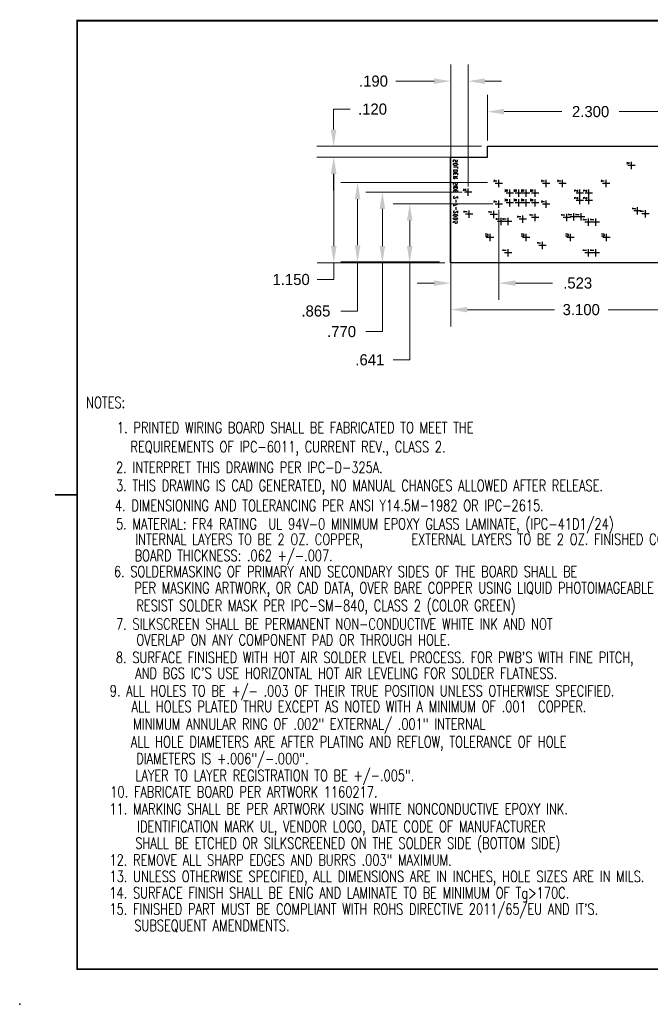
# Model space of a CAD drawing. Extents: x 243.6 to 260.6, y 195.5 to 206.5.
# Tile 1 of 3: x 243.6 to 250.4, y 195.5 to 206.1. Entities that reach past the tile are written whole.
import ezdxf
from ezdxf.enums import TextEntityAlignment as Align

# ---------------------------------------------------------------- set-up
doc = ezdxf.new("R2010")
doc.units = 0
doc.header["$MEASUREMENT"] = 0
for name, color, linetype in [('DIM', 4, 'Continuous'), ('OBJ', 3, 'Continuous'), ('TEXT', 6, 'Continuous'), ('TITLE', 7, 'Continuous')]:
    doc.layers.add(name, color=color, linetype=linetype)
doc.layers.get('0').off()
doc.styles.add('ROMANS', font='ROMANS.SHX', dxfattribs={"height": 0.12})
doc.styles.add('W0$01', font='simplex', dxfattribs={"width": 0.1, "height": 1})
doc.dimstyles.get("Standard").update_dxf_attribs({"dimtxt": 0.18, "dimasz": 0.18, "dimexe": 0.18, "dimexo": 0.0625, "dimgap": 0.09, "dimtad": 0, "dimtih": 1, "dimtoh": 1, "dimdec": 4, "dimzin": 0, "dimdsep": 46, "dimtxsty": 'Standard', "dimcen": 0.09, "dimadec": 0, "dimazin": 0, "dimtfac": 1, "dimtdec": 4, "dimtofl": 0, "dimtmove": 0, "dimatfit": 0, "dimfxl": 1, "dimtolj": 1, "dimtzin": 0, "dimarcsym": 0})

# ---------------------------------------------------------------- blocks, each defined once
blk = doc.blocks.new('*D1')
at = {"layer": 'Defpoints', "color": 0, "linetype": 'Continuous', "lineweight": 0}
for p in [(247.79, 204.124), (248.75, 204.124), (248.232, 203.489)]:
    blk.add_point(p, dxfattribs=at)
at = {"layer": 'DIM', "color": 0, "linetype": 'Continuous', "lineweight": 0}
for p, q in [((248.688, 204.124), (247.61, 204.124)), ((247.79, 203.944), (247.79, 203.669)), ((248.169, 203.489), (247.61, 203.489)), ((247.79, 203.489), (247.79, 202.441)), ((247.79, 202.441), (247.61, 202.441))]:
    blk.add_line(p, q, dxfattribs=at)
for points in [[(247.76, 203.944), (247.82, 203.944), (247.79, 204.124)], [(247.76, 203.669), (247.82, 203.669), (247.79, 203.489)]]:
    blk.add_solid(points, dxfattribs=at)
at = {"layer": 'DIM', "color": 0, "linetype": 'Continuous', "lineweight": 0, "insert": (247.36, 202.441), "char_height": 0.12, "attachment_point": 5}
blk.add_mtext('\\A1;.641', dxfattribs=at)
blk = doc.blocks.new('*D2')
at = {"layer": 'Defpoints', "color": 0, "linetype": 'Continuous', "lineweight": 0}
for p in [(247.495, 204.251), (248.42, 204.251), (248.232, 203.489)]:
    blk.add_point(p, dxfattribs=at)
at = {"layer": 'DIM', "color": 0, "linetype": 'Continuous', "lineweight": 0}
for p, q in [((248.357, 204.251), (247.315, 204.251)), ((247.495, 204.071), (247.495, 203.669)), ((248.169, 203.489), (247.315, 203.489)), ((247.495, 203.489), (247.495, 202.746)), ((247.495, 202.746), (247.315, 202.746))]:
    blk.add_line(p, q, dxfattribs=at)
for points in [[(247.465, 204.071), (247.525, 204.071), (247.495, 204.251)], [(247.465, 203.669), (247.525, 203.669), (247.495, 203.489)]]:
    blk.add_solid(points, dxfattribs=at)
at = {"layer": 'DIM', "color": 0, "linetype": 'Continuous', "lineweight": 0, "insert": (247.055, 202.746), "char_height": 0.12, "attachment_point": 5}
blk.add_mtext('\\A1;.770', dxfattribs=at)
blk = doc.blocks.new('*D3')
at = {"layer": 'Defpoints', "color": 0, "linetype": 'Continuous', "lineweight": 0}
for p in [(247.228, 204.355), (248.693, 204.355), (248.175, 203.498)]:
    blk.add_point(p, dxfattribs=at)
at = {"layer": 'DIM', "color": 0, "linetype": 'Continuous', "lineweight": 0}
for p, q in [((248.63, 204.355), (247.048, 204.355)), ((247.228, 204.175), (247.228, 203.678)), ((248.112, 203.498), (247.048, 203.498)), ((247.228, 203.498), (247.228, 202.968)), ((247.228, 202.968), (247.048, 202.968))]:
    blk.add_line(p, q, dxfattribs=at)
for points in [[(247.198, 204.175), (247.258, 204.175), (247.228, 204.355)], [(247.198, 203.678), (247.258, 203.678), (247.228, 203.498)]]:
    blk.add_solid(points, dxfattribs=at)
at = {"layer": 'DIM', "color": 0, "linetype": 'Continuous', "lineweight": 0, "insert": (246.778, 202.968), "char_height": 0.12, "attachment_point": 5}
blk.add_mtext('\\A1;.865', dxfattribs=at)
blk = doc.blocks.new('*D4')
at = {"layer": 'Defpoints', "color": 0, "linetype": 'Continuous', "lineweight": 0}
for p in [(246.971, 204.628), (248.232, 204.628), (248.232, 203.489)]:
    blk.add_point(p, dxfattribs=at)
at = {"layer": 'DIM', "color": 0, "linetype": 'Continuous', "lineweight": 0}
for p, q in [((248.169, 204.628), (246.791, 204.628)), ((246.971, 204.448), (246.971, 203.669)), ((248.169, 203.489), (246.791, 203.489)), ((246.971, 203.489), (246.971, 203.308)), ((246.971, 203.308), (246.791, 203.308))]:
    blk.add_line(p, q, dxfattribs=at)
for points in [[(246.941, 204.448), (247.001, 204.448), (246.971, 204.628)], [(246.941, 203.669), (247.001, 203.669), (246.971, 203.489)]]:
    blk.add_solid(points, dxfattribs=at)
at = {"layer": 'DIM', "color": 0, "linetype": 'Continuous', "lineweight": 0, "insert": (246.511, 203.308), "char_height": 0.12, "attachment_point": 5}
blk.add_mtext('\\A1;1.150', dxfattribs=at)
blk = doc.blocks.new('*D5')
at = {"layer": 'Defpoints', "color": 0, "linetype": 'Continuous', "lineweight": 0}
for p in [(246.969, 204.747), (248.628, 204.747), (248.628, 204.628)]:
    blk.add_point(p, dxfattribs=at)
at = {"layer": 'DIM', "color": 0, "linetype": 'Continuous', "lineweight": 0}
for p, q in [((246.969, 204.927), (246.969, 205.148)), ((246.969, 205.148), (247.149, 205.148)), ((248.566, 204.747), (246.789, 204.747)), ((248.566, 204.628), (246.789, 204.628)), ((246.969, 204.448), (246.969, 204.268))]:
    blk.add_line(p, q, dxfattribs=at)
for points in [[(246.939, 204.927), (246.999, 204.927), (246.969, 204.747)], [(246.939, 204.448), (246.999, 204.448), (246.969, 204.628)]]:
    blk.add_solid(points, dxfattribs=at)
at = {"layer": 'DIM', "color": 0, "linetype": 'Continuous', "lineweight": 0, "insert": (247.389, 205.148), "char_height": 0.12, "attachment_point": 5}
blk.add_mtext('\\A1;.120', dxfattribs=at)
blk = doc.blocks.new('*D7')
at = {"layer": 'Defpoints', "color": 0, "linetype": 'Continuous', "lineweight": 0}
for p in [(248.42, 205.45), (248.42, 204.251), (248.232, 203.489)]:
    blk.add_point(p, dxfattribs=at)
at = {"layer": 'DIM', "color": 0, "linetype": 'Continuous', "lineweight": 0}
for p, q in [((248.232, 203.551), (248.232, 205.63)), ((248.42, 204.314), (248.42, 205.63)), ((248.052, 205.45), (247.639, 205.45)), ((248.6, 205.45), (248.78, 205.45))]:
    blk.add_line(p, q, dxfattribs=at)
for points in [[(248.052, 205.48), (248.052, 205.42), (248.232, 205.45)], [(248.6, 205.48), (248.6, 205.42), (248.42, 205.45)]]:
    blk.add_solid(points, dxfattribs=at)
at = {"layer": 'DIM', "color": 0, "linetype": 'Continuous', "lineweight": 0, "insert": (247.399, 205.45), "char_height": 0.12, "attachment_point": 5}
blk.add_mtext('\\A1;.190', dxfattribs=at)
blk = doc.blocks.new('*D8')
at = {"layer": 'Defpoints', "color": 0, "linetype": 'Continuous', "lineweight": 0}
for p in [(248.232, 204.628), (248.75, 204.124), (248.75, 203.27)]:
    blk.add_point(p, dxfattribs=at)
at = {"layer": 'DIM', "color": 0, "linetype": 'Continuous', "lineweight": 0}
for p, q in [((248.232, 204.565), (248.232, 203.09)), ((248.75, 204.061), (248.75, 203.09)), ((248.052, 203.27), (247.872, 203.27)), ((248.93, 203.27), (249.332, 203.27))]:
    blk.add_line(p, q, dxfattribs=at)
for points in [[(248.052, 203.3), (248.052, 203.24), (248.232, 203.27)], [(248.93, 203.3), (248.93, 203.24), (248.75, 203.27)]]:
    blk.add_solid(points, dxfattribs=at)
at = {"layer": 'DIM', "color": 0, "linetype": 'Continuous', "lineweight": 0, "insert": (249.602, 203.27), "char_height": 0.12, "attachment_point": 5}
blk.add_mtext('\\A1;.523', dxfattribs=at)
blk = doc.blocks.new('*D12')
at = {"layer": 'Defpoints', "color": 0, "linetype": 'Continuous', "lineweight": 0}
for p in [(248.232, 203.489), (251.303, 203.489), (251.303, 202.983)]:
    blk.add_point(p, dxfattribs=at)
at = {"layer": 'DIM', "color": 0, "linetype": 'Continuous', "lineweight": 0}
for p, q in [((248.232, 203.426), (248.232, 202.803)), ((251.303, 203.426), (251.303, 202.803)), ((248.412, 202.983), (249.35, 202.983)), ((251.123, 202.983), (249.93, 202.983))]:
    blk.add_line(p, q, dxfattribs=at)
for points in [[(248.412, 203.013), (248.412, 202.953), (248.232, 202.983)], [(251.123, 203.013), (251.123, 202.953), (251.303, 202.983)]]:
    blk.add_solid(points, dxfattribs=at)
at = {"layer": 'DIM', "color": 0, "linetype": 'Continuous', "lineweight": 0, "insert": (249.64, 202.983), "char_height": 0.12, "attachment_point": 5}
blk.add_mtext('\\A1;3.100', dxfattribs=at)
blk = doc.blocks.new('*D13')
at = {"layer": 'Defpoints', "color": 0, "linetype": 'Continuous', "lineweight": 0}
for p in [(250.906, 205.121), (248.628, 204.747), (250.906, 204.747)]:
    blk.add_point(p, dxfattribs=at)
at = {"layer": 'DIM', "color": 0, "linetype": 'Continuous', "lineweight": 0}
for p, q in [((248.628, 204.809), (248.628, 205.301)), ((250.906, 204.809), (250.906, 205.301)), ((248.808, 205.121), (249.431, 205.121)), ((250.726, 205.121), (250.051, 205.121))]:
    blk.add_line(p, q, dxfattribs=at)
for points in [[(248.808, 205.151), (248.808, 205.091), (248.628, 205.121)], [(250.726, 205.151), (250.726, 205.091), (250.906, 205.121)]]:
    blk.add_solid(points, dxfattribs=at)
at = {"layer": 'DIM', "color": 0, "linetype": 'Continuous', "lineweight": 0, "insert": (249.741, 205.121), "char_height": 0.12, "attachment_point": 5}
blk.add_mtext('\\A1;2.300', dxfattribs=at)
blk = doc.blocks.new('bsize')
at = {"layer": 'TITLE', "const_width": 0.02}
blk.add_lwpolyline([(16.38, 10.62), (0.62, 10.62), (0.62, 0.38), (16.38, 0.38)], close=True, dxfattribs=at)
blk.add_lwpolyline([(0.38, 5.5), (0.62, 5.5)], dxfattribs=at)
at = {"layer": 'TITLE'}
blk.add_point((0, 0), dxfattribs=at)
at = {"layer": 'TEXT', "style": 'ROMANS', "flags": 8}
for tag, p in [('REV-HISTORY_REV', (12.68, 9.995)), ('REV-HIST_ECO-NO', (13.83, 9.995)), ('REV-HIST_CHNGD-BY', (15.53, 9.995)), ('SHEETS', (15.93, 0.505))]:
    blk.add_attdef(tag, text='', height=0.12, dxfattribs=at).set_placement(p, align=Align.MIDDLE_CENTER)
for tag, p in [('REV-HIST_DESCRPT-L1', (12.505, 9.77)), ('REV-HIST_DESCRPT-L2', (12.505, 9.57))]:
    blk.add_attdef(tag, text='', height=0.12, dxfattribs=at).set_placement(p, align=Align.MIDDLE_LEFT)
at = {"layer": 'TEXT', "style": 'ROMANS'}
for tag, p in [('MATERIAL_TYPE', (12.476, 3.008)), ('HEAT_TREAT', (14.476, 3.008)), ('RAW_MATERIAL_No', (12.476, 2.508)), ('FINISH', (14.476, 2.508))]:
    blk.add_attdef(tag, p, '', height=0.12, dxfattribs=at)
at = {"layer": 'TEXT', "style": 'ROMANS', "width": 0.75}
for tag, p in [('XX', (8.877, 1.564)), ('XXX', (8.877, 1.403)), ('XXXX', (8.881, 1.235)), ('ANG', (8.981, 1.076))]:
    blk.add_attdef(tag, p, '', height=0.1, dxfattribs=at)
at = {"layer": 'TEXT', "style": 'ROMANS', "width": 0.8}
for tag, p in [('BY', (10.279, 1.54)), ('DATE', (11.28, 1.54))]:
    blk.add_attdef(tag, text='', height=0.12, dxfattribs=at).set_placement(p, align=Align.MIDDLE_CENTER)
at = {"layer": 'TEXT', "style": 'ROMANS'}
for tag, height, p in [('TITLE', 0.12, (14.055, 1.395)), ('DRW_NO', 0.12, (14.28, 0.815)), ('REV', 0.2, (16.105, 0.815)), ('SCALE', 0.12, (12.49, 0.505)), ('FILE_NO', 0.12, (14.28, 0.505))]:
    blk.add_attdef(tag, text='', height=height, dxfattribs=at).set_placement(p, align=Align.MIDDLE_CENTER)
at = {"layer": 'TEXT', "style": 'ROMANS', "width": 0.8, "flags": 8}
for tag, p in [('CHK/QC', (10.279, 1.19)), ('CHK/QC_DATE', (11.28, 1.19)), ('APVD', (10.279, 0.84)), ('APVD_DATE', (11.28, 0.84)), ('MFG', (10.279, 0.49)), ('MFG_DATE', (11.28, 0.49))]:
    blk.add_attdef(tag, text='', height=0.12, dxfattribs=at).set_placement(p, align=Align.MIDDLE_CENTER)
at = {"layer": 'TEXT', "style": 'ROMANS', "flags": 8}
blk.add_attdef('TITLE_LINE_2', text='', height=0.12, dxfattribs=at).set_placement((14.055, 1.194), align=Align.MIDDLE)
at = {"layer": 'TEXT', "style": 'ROMANS', "width": 0.75}
blk.add_attdef('XX', text='', height=0.1, dxfattribs=at).set_placement((9.318, 0.909), align=Align.CENTER)

msp = doc.modelspace()

# ---------------------------------------------------------------- linework, layer by layer
at = {"layer": 'OBJ'}
for p, q in [((250.13124, 204.57589), (250.16343, 204.56681)), ((250.13124, 204.55774), (250.16343, 204.56681)), ((250.22287, 204.53792), (250.14362, 204.53792)), ((250.18325, 204.4983), (250.18325, 204.57755)), ((248.26065, 204.49169), (248.30605, 204.49169)), ((248.26065, 204.45537), (248.30605, 204.45537)), ((248.26065, 204.45537), (248.26065, 204.43474)), ((248.26065, 204.4207), (248.30605, 204.4207)), ((248.28212, 204.45537), (248.28212, 204.44217)), ((248.30605, 204.45537), (248.30605, 204.43474)), ((248.26065, 204.31999), (248.30605, 204.31999)), ((248.28212, 204.40914), (248.30605, 204.39842)), ((248.69735, 204.38356), (248.71302, 204.37448)), ((248.7898, 204.34558), (248.71055, 204.34558)), ((248.75018, 204.30595), (248.75018, 204.38521)), ((249.20998, 204.38356), (249.22484, 204.37448)), ((249.30161, 204.34558), (249.22236, 204.34558)), ((249.26199, 204.30595), (249.26199, 204.38521)), ((249.38581, 204.38356), (249.40149, 204.37448)), ((249.47827, 204.34558), (249.39902, 204.34558)), ((249.43864, 204.30595), (249.43864, 204.38521)), ((249.85552, 204.38356), (249.8712, 204.37448)), ((249.94715, 204.34558), (249.86791, 204.34558)), ((249.90753, 204.30595), (249.90753, 204.38521)), ((248.26065, 204.30513), (248.30605, 204.30513)), ((248.26065, 204.26882), (248.30605, 204.26882)), ((248.26065, 204.26882), (248.26065, 204.249)), ((248.28212, 204.26882), (248.28212, 204.25643)), ((248.30605, 204.26882), (248.30605, 204.249)), ((248.36796, 204.27129), (248.40016, 204.28697)), ((248.36796, 204.28697), (248.40016, 204.27129)), ((248.4596, 204.25147), (248.38035, 204.25147)), ((248.41998, 204.21185), (248.41998, 204.29109)), ((248.81704, 204.28202), (248.85006, 204.27623)), ((248.81704, 204.27046), (248.85006, 204.27623)), ((248.81704, 204.27046), (248.85006, 204.26468)), ((248.81704, 204.25973), (248.85006, 204.26468)), ((248.9095, 204.23992), (248.83025, 204.23992)), ((248.86988, 204.20029), (248.86988, 204.27954)), ((248.91445, 204.28202), (248.94664, 204.27623)), ((248.91445, 204.27046), (248.94664, 204.27623)), ((248.91445, 204.27046), (248.94664, 204.26468)), ((248.91445, 204.25973), (248.94664, 204.26468)), ((249.00608, 204.23992), (248.92683, 204.23992)), ((248.96645, 204.20029), (248.96645, 204.27954)), ((248.99287, 204.28202), (249.02507, 204.27623)), ((248.99287, 204.27046), (249.02507, 204.27623)), ((248.99287, 204.27046), (249.02507, 204.26468)), ((248.99287, 204.25973), (249.02507, 204.26468)), ((249.0845, 204.23992), (249.00526, 204.23992)), ((249.04488, 204.20029), (249.04488, 204.27954)), ((249.08946, 204.28202), (249.12248, 204.27623)), ((249.08946, 204.27046), (249.12248, 204.27623)), ((249.08946, 204.27046), (249.12248, 204.26468)), ((249.08946, 204.25973), (249.12248, 204.26468)), ((249.18191, 204.23992), (249.10267, 204.23992)), ((249.14229, 204.20029), (249.14229, 204.27954)), ((249.57237, 204.27541), (249.60457, 204.25973)), ((249.57237, 204.25973), (249.57237, 204.27541)), ((249.664, 204.23992), (249.58476, 204.23992)), ((249.60457, 204.25973), (249.60457, 204.27541)), ((249.62438, 204.20029), (249.62438, 204.27954)), ((249.66978, 204.27541), (249.70197, 204.25973)), ((249.66978, 204.25973), (249.66978, 204.27541)), ((249.76141, 204.23992), (249.68216, 204.23992)), ((249.70197, 204.25973), (249.70197, 204.27541)), ((249.72179, 204.20029), (249.72179, 204.27954)), ((248.26065, 204.12765), (248.26065, 204.10536)), ((248.26065, 204.10536), (248.30605, 204.12105)), ((248.28624, 204.16975), (248.28624, 204.14169)), ((248.69735, 204.16149), (248.71302, 204.15241)), ((248.7898, 204.12352), (248.71055, 204.12352)), ((248.75018, 204.0839), (248.75018, 204.16314)), ((248.81704, 204.17966), (248.85006, 204.17388)), ((248.81704, 204.16892), (248.85006, 204.17388)), ((248.81704, 204.16892), (248.85006, 204.16314)), ((248.81704, 204.15737), (248.85006, 204.16314)), ((248.9095, 204.13756), (248.83025, 204.13756)), ((248.86988, 204.09793), (248.86988, 204.17718)), ((248.91445, 204.17966), (248.94664, 204.17388)), ((248.91445, 204.16892), (248.94664, 204.17388)), ((248.91445, 204.16892), (248.94664, 204.16314)), ((248.91445, 204.15737), (248.94664, 204.16314)), ((249.00608, 204.13756), (248.92683, 204.13756)), ((248.96645, 204.09793), (248.96645, 204.17718)), ((248.99287, 204.17966), (249.02507, 204.17388)), ((248.99287, 204.16892), (249.02507, 204.17388)), ((248.99287, 204.16892), (249.02507, 204.16314)), ((248.99287, 204.15737), (249.02507, 204.16314)), ((249.0845, 204.13756), (249.00526, 204.13756)), ((249.04488, 204.09793), (249.04488, 204.17718)), ((249.08946, 204.17966), (249.12248, 204.17388)), ((249.08946, 204.16892), (249.12248, 204.17388)), ((249.08946, 204.16892), (249.12248, 204.16314)), ((249.08946, 204.15737), (249.12248, 204.16314)), ((249.18191, 204.13756), (249.10267, 204.13756)), ((249.14229, 204.09793), (249.14229, 204.17718)), ((249.20998, 204.16149), (249.22484, 204.15241)), ((249.30161, 204.12352), (249.22236, 204.12352)), ((249.26199, 204.0839), (249.26199, 204.16314)), ((249.57237, 204.19782), (249.60457, 204.18131)), ((249.57237, 204.18131), (249.57237, 204.19782)), ((249.664, 204.16149), (249.58476, 204.16149)), ((249.60457, 204.18131), (249.60457, 204.19782)), ((249.62438, 204.12187), (249.62438, 204.20111)), ((249.66978, 204.19782), (249.70197, 204.18131)), ((249.66978, 204.18131), (249.66978, 204.19782)), ((249.76141, 204.16149), (249.68216, 204.16149)), ((249.70197, 204.18131), (249.70197, 204.19782)), ((249.72179, 204.12187), (249.72179, 204.20111)), ((248.28624, 204.09133), (248.28624, 204.06244)), ((248.37787, 204.03354), (248.37787, 204.04922)), ((248.37787, 204.0418), (248.41007, 204.0418)), ((248.46951, 204.01374), (248.39025, 204.01374)), ((248.42988, 203.9741), (248.42988, 204.05336)), ((248.64534, 204.03189), (248.64534, 204.04758)), ((248.64534, 204.03932), (248.67753, 204.03932)), ((248.73697, 204.01208), (248.65772, 204.01208)), ((248.69735, 203.97246), (248.69735, 204.05171)), ((248.95738, 203.97906), (248.95738, 203.99474)), ((249.00938, 203.91962), (249.00938, 203.99888)), ((249.0911, 203.99888), (249.0911, 204.01456)), ((249.0911, 204.00713), (249.1233, 204.00713)), ((249.14311, 203.93944), (249.14311, 204.01868)), ((249.43121, 203.99888), (249.43121, 204.01456)), ((249.43121, 204.00713), (249.46423, 204.00713)), ((249.48404, 203.93944), (249.48404, 204.01868)), ((249.50716, 204.00382), (249.50716, 204.01951)), ((249.50716, 204.01208), (249.53935, 204.01208)), ((249.55916, 203.94439), (249.55916, 204.02364)), ((249.5864, 204.00382), (249.5864, 204.01951)), ((249.5864, 204.01208), (249.6186, 204.01208)), ((249.63841, 203.94439), (249.63841, 204.02364)), ((250.19562, 204.06822), (250.19562, 204.0839)), ((250.19562, 204.07647), (250.22783, 204.07647)), ((250.28725, 204.0484), (250.20801, 204.0484)), ((250.24763, 204.00878), (250.24763, 204.08802)), ((250.27982, 204.0385), (250.27982, 204.05418)), ((250.27982, 204.04675), (250.31201, 204.04675)), ((250.37145, 204.01868), (250.29221, 204.01868)), ((250.33183, 203.97906), (250.33183, 204.0583)), ((248.72458, 203.9543), (248.72458, 203.96998)), ((248.72458, 203.96255), (248.75678, 203.96255)), ((248.81621, 203.93448), (248.73697, 203.93448)), ((248.77659, 203.89486), (248.77659, 203.9741)), ((248.79888, 203.9543), (248.79888, 203.96998)), ((248.79888, 203.96255), (248.83107, 203.96255)), ((248.89051, 203.93448), (248.81126, 203.93448)), ((248.85088, 203.89486), (248.85088, 203.9741)), ((248.95738, 203.98731), (248.98957, 203.98731)), ((249.049, 203.95925), (248.96976, 203.95925)), ((249.18274, 203.97906), (249.10348, 203.97906)), ((249.52366, 203.97906), (249.44442, 203.97906)), ((249.59878, 203.98402), (249.51954, 203.98402)), ((249.67804, 203.98402), (249.59878, 203.98402)), ((249.66566, 203.94934), (249.66566, 203.96503)), ((249.66566, 203.9576), (249.69785, 203.9576)), ((249.75729, 203.92953), (249.67804, 203.92953)), ((249.71766, 203.88991), (249.71766, 203.96916)), ((249.7449, 203.94934), (249.7449, 203.96503)), ((249.7449, 203.9576), (249.77709, 203.9576)), ((249.83653, 203.92953), (249.75729, 203.92953)), ((249.79691, 203.88991), (249.79691, 203.96916)), ((248.60323, 203.78093), (248.62718, 203.78093)), ((248.65607, 203.72151), (248.65607, 203.80075)), ((249.0457, 203.72151), (249.0457, 203.80075)), ((249.52285, 203.72151), (249.52285, 203.80075)), ((249.91247, 203.72151), (249.91247, 203.80075)), ((248.69569, 203.76113), (248.61644, 203.76113)), ((249.08533, 203.76113), (249.00608, 203.76113)), ((249.17036, 203.69674), (249.17036, 203.71242)), ((249.17036, 203.70499), (249.20255, 203.70499)), ((249.26199, 203.67693), (249.18274, 203.67693)), ((249.22236, 203.6373), (249.22236, 203.71655)), ((249.56247, 203.76113), (249.48322, 203.76113)), ((249.95211, 203.76113), (249.87285, 203.76113)), ((248.79888, 203.61749), (248.79888, 203.63318)), ((248.79888, 203.62575), (248.83107, 203.62575)), ((248.89051, 203.59768), (248.81126, 203.59768)), ((248.85088, 203.55806), (248.85088, 203.6373)), ((249.66566, 203.61749), (249.66566, 203.63318)), ((249.66566, 203.62575), (249.69785, 203.62575)), ((249.75729, 203.59768), (249.67804, 203.59768)), ((249.71766, 203.55806), (249.71766, 203.6373)), ((249.7449, 203.61749), (249.7449, 203.63318)), ((249.7449, 203.62575), (249.77709, 203.62575)), ((249.83653, 203.59768), (249.75729, 203.59768)), ((249.79691, 203.55806), (249.79691, 203.6373))]:
    msp.add_line(p, q, dxfattribs=at)
for points in [[(251.30261, 203.48872), (248.23176, 203.48872), (248.23176, 204.6279), (248.628, 204.6279), (248.628, 204.74677), (250.90638, 204.74677), (250.90638, 204.6279), (251.30261, 204.6279), (251.30261, 203.48872)], [(248.26726, 204.57838), (248.26231, 204.58085), (248.26065, 204.5858), (248.26065, 204.59241), (248.26231, 204.59736), (248.26726, 204.59984), (248.27139, 204.59984), (248.27551, 204.59818), (248.27798, 204.59736), (248.28624, 204.58085), (248.28872, 204.58002), (248.29284, 204.57838), (248.29945, 204.57838), (248.30358, 204.58085), (248.30605, 204.5858), (248.30605, 204.59241), (248.30358, 204.59736), (248.29945, 204.59984)], [(248.26065, 204.55444), (248.26231, 204.55774), (248.26726, 204.56103), (248.27139, 204.56269), (248.27798, 204.56352), (248.28872, 204.56352), (248.29532, 204.56269), (248.29945, 204.56103), (248.30358, 204.55774), (248.30605, 204.55444), (248.30605, 204.54783), (248.30358, 204.54535), (248.29945, 204.54205), (248.29532, 204.5404), (248.28872, 204.53874), (248.27798, 204.53874), (248.27139, 204.5404), (248.26726, 204.54205), (248.26231, 204.54535), (248.26065, 204.54783), (248.26065, 204.55444)], [(248.26065, 204.52472), (248.30605, 204.52472), (248.30605, 204.50573)], [(248.26065, 204.49169), (248.26065, 204.48014), (248.26231, 204.47601), (248.26726, 204.47271), (248.27139, 204.47105), (248.27798, 204.4694), (248.28872, 204.4694), (248.29532, 204.47105), (248.29945, 204.47271), (248.30358, 204.47601), (248.30605, 204.48014), (248.30605, 204.49169)], [(248.26065, 204.4207), (248.26065, 204.40667), (248.26231, 204.40171), (248.26478, 204.40006), (248.26891, 204.39842), (248.27386, 204.39842), (248.27798, 204.40006), (248.27964, 204.40171), (248.28212, 204.40667), (248.28212, 204.4207)], [(248.26726, 204.33402), (248.26231, 204.33733), (248.26065, 204.34145), (248.26065, 204.34806), (248.26231, 204.35301), (248.26726, 204.35549), (248.27139, 204.35549), (248.27551, 204.35466), (248.27798, 204.35301), (248.2846, 204.3398), (248.28624, 204.33733), (248.28872, 204.33567), (248.29284, 204.33402), (248.29945, 204.33402), (248.30358, 204.33733), (248.30605, 204.34145), (248.30605, 204.34806), (248.30358, 204.35301), (248.29945, 204.35549)], [(248.69735, 204.36539), (248.71302, 204.37448), (248.73036, 204.37448)], [(249.20998, 204.36539), (249.22484, 204.37448), (249.24217, 204.37448)], [(249.38581, 204.36539), (249.40149, 204.37448), (249.41883, 204.37448)], [(249.85552, 204.36539), (249.8712, 204.37448), (249.88771, 204.37448)], [(248.26065, 204.30513), (248.26065, 204.2944), (248.26231, 204.28945), (248.26726, 204.28615), (248.27139, 204.28532), (248.27798, 204.28366), (248.28872, 204.28366), (248.29532, 204.28532), (248.29945, 204.28615), (248.30358, 204.28945), (248.30605, 204.2944), (248.30605, 204.30513)], [(248.27139, 204.20442), (248.26891, 204.20442), (248.26478, 204.20277), (248.26231, 204.20111), (248.26065, 204.19864), (248.26065, 204.19204), (248.26231, 204.18874)], [(248.26231, 204.18874), (248.26478, 204.18709), (248.26891, 204.18543), (248.27386, 204.18543), (248.27798, 204.18709), (248.2846, 204.19039), (248.30605, 204.20607), (248.30605, 204.18378)], [(248.69735, 204.14334), (248.71302, 204.15241), (248.73036, 204.15241)], [(249.20998, 204.14334), (249.22484, 204.15241), (249.24217, 204.15241)], [(248.27139, 204.04675), (248.26891, 204.04675), (248.26478, 204.0451), (248.26231, 204.04344), (248.26065, 204.04097), (248.26065, 204.03437), (248.26231, 204.03107), (248.26478, 204.02942), (248.26891, 204.02776), (248.27386, 204.02776), (248.27798, 204.02942), (248.2846, 204.03272), (248.30605, 204.0484), (248.30605, 204.02611)], [(248.26065, 204.003), (248.26231, 204.00795), (248.26891, 204.01043), (248.27964, 204.01208), (248.28624, 204.01208), (248.29698, 204.01043), (248.30358, 204.00795), (248.30605, 204.003), (248.30605, 203.9997), (248.30358, 203.99474), (248.29698, 203.99145), (248.28624, 203.99061), (248.27964, 203.99061), (248.26891, 203.99145), (248.26231, 203.99474), (248.26065, 203.9997), (248.26065, 204.003)], [(248.26065, 203.96667), (248.26231, 203.97163), (248.26891, 203.9741), (248.27964, 203.97575), (248.28624, 203.97575), (248.29698, 203.9741), (248.30358, 203.97163), (248.30605, 203.96667), (248.30605, 203.96338), (248.30358, 203.95842), (248.29698, 203.95595), (248.28624, 203.9543), (248.27964, 203.9543), (248.26891, 203.95595), (248.26231, 203.95842), (248.26065, 203.96338), (248.26065, 203.96667)], [(248.26065, 203.91962), (248.26065, 203.93531), (248.27964, 203.93696), (248.27798, 203.93531), (248.27551, 203.93035), (248.27551, 203.9254), (248.27798, 203.92127), (248.28212, 203.91798), (248.28872, 203.91633), (248.29284, 203.91798), (248.29945, 203.91962), (248.30358, 203.9221), (248.30605, 203.92705), (248.30605, 203.93201), (248.30358, 203.93696), (248.30193, 203.93862), (248.29698, 203.93944)], [(248.62718, 203.78093), (248.6313, 203.78177), (248.63461, 203.78424), (248.63625, 203.78754), (248.63625, 203.79002), (248.63461, 203.79332), (248.6313, 203.79579), (248.62718, 203.79663), (248.60323, 203.79663)], [(248.9937, 203.78093), (249.01681, 203.78093), (249.02176, 203.78177), (249.02424, 203.78424), (249.02589, 203.78754), (249.02589, 203.79002), (249.02424, 203.79332), (249.02176, 203.79579), (249.01681, 203.79663), (248.9937, 203.79663)], [(249.47001, 203.78093), (249.49395, 203.78093), (249.49808, 203.78177), (249.50138, 203.78424), (249.50303, 203.78754), (249.50303, 203.79002), (249.50138, 203.79332), (249.49808, 203.79579), (249.49395, 203.79663), (249.47001, 203.79663)], [(249.86048, 203.78093), (249.88359, 203.78093), (249.88854, 203.78177), (249.89102, 203.78424), (249.89267, 203.78754), (249.89267, 203.79002), (249.89102, 203.79332), (249.88854, 203.79579), (249.88359, 203.79663), (249.86048, 203.79663)]]:
    msp.add_lwpolyline(points, dxfattribs=at)

# ---------------------------------------------------------------- block references
at = {"linetype": 'Continuous', "lineweight": 0}
msp.add_blockref('bsize', (243.58308, 195.48371), dxfattribs=at)

# ---------------------------------------------------------------- texts
at = {"layer": 'TEXT', "linetype": 'Continuous', "style": 'W0$01', "width": 0.75}
for s, p in [('NOTES:', (244.2997, 201.92135)), ('1. PRINTED WIRING BOARD SHALL BE FABRICATED TO MEET THE', (244.63309, 201.65025)), ('  REQUIREMENTS OF IPC-6011, CURRENT REV., CLASS 2.', (244.65488, 201.44319)), ('2. INTERPRET THIS DRAWING PER IPC-D-325A.', (244.62165, 201.22045)), ('3. THIS DRAWING IS CAD GENERATED, NO MANUAL CHANGES ALLOWED AFTER RELEASE.', (244.62125, 201.02476)), ('4. DIMENSIONING AND TOLERANCING PER ANSI Y14.5M-1982 OR IPC-2615.', (244.6106, 200.80894)), ('5. MATERIAL: FR4 RATING  UL 94V-0 MINIMUM EPOXY GLASS LAMINATE, (IPC-41D1/24)', (244.62205, 200.61015)), ('INTERNAL LAYERS TO BE 2 OZ. COPPER,', (244.8296, 200.4437)), ('EXTERNAL LAYERS TO BE 2 OZ. FINISHED COPPER.', (247.80755, 200.44454)), ('BOARD THICKNESS: .062 +/-.007.', (244.82245, 200.26865)), ('6. SOLDERMASKING OF PRIMARY AND SECONDARY SIDES OF THE BOARD SHALL BE ', (244.59936, 200.09519)), ('PER MASKING ARTWORK, OR CAD DATA, OVER BARE COPPER USING LIQUID PHOTOIMAGEABLE', (244.81875, 199.91939)), ('RESIST SOLDER MASK PER IPC-SM-840, CLASS 2 (COLOR GREEN)', (244.84084, 199.72879)), ('7. SILKSCREEN SHALL BE PERMANENT NON-CONDUCTIVE WHITE INK AND NOT', (244.62145, 199.52971)), ('OVERLAP ON ANY COMPONENT PAD OR THROUGH HOLE.', (244.84084, 199.35748)), ("8. SURFACE FINISHED WITH HOT AIR SOLDER LEVEL PROCESS. FOR PWB'S WITH FINE PITCH,", (244.62077, 199.16914)), ("AND BGS IC'S USE HORIZONTAL HOT AIR LEVELING FOR SOLDER FLATNESS.", (244.82911, 198.99807)), ('9. ALL HOLES TO BE +/- .003 OF THEIR TRUE POSITION UNLESS OTHERWISE SPECIFIED.', (244.5548, 198.80685)), ('  ALL HOLES PLATED THRU EXCEPT AS NOTED WITH A MINIMUM OF .001  COPPER.', (244.66632, 198.63839)), (' MINIMUM ANNULAR RING OF .002" EXTERNAL/ .001" INTERNAL', (244.74587, 198.44917)), ('  ALL HOLE DIAMETERS ARE AFTER PLATING AND REFLOW, TOLERANCE OF HOLE', (244.65862, 198.25744)), ('DIAMETERS IS +.006"/-.000".', (244.84015, 198.07608)), (' LAYER TO LAYER REGISTRATION TO BE +/-.005".', (244.76954, 197.89438)), ('10. FABRICATE BOARD PER ARTWORK 1160217.', (244.56078, 197.71673)), ('11. MARKING SHALL BE PER ARTWORK USING WHITE NONCONDUCTIVE EPOXY INK.', (244.55139, 197.53324)), ('IDENTIFICATION MARK UL, VENDOR LOGO, DATE CODE OF MANUFACTURER', (244.84988, 197.34305)), ('SHALL BE ETCHED OR SILKSCREENED ON THE SOLDER SIDE (BOTTOM SIDE)', (244.8296, 197.16389)), ('12. REMOVE ALL SHARP EDGES AND BURRS .003" MAXIMUM.', (244.55139, 196.98185)), ('13. UNLESS OTHERWISE SPECIFIED, ALL DIMENSIONS ARE IN INCHES, HOLE SIZES ARE IN MILS.', (244.55139, 196.80431)), ('14. SURFACE FINISH SHALL BE ENIG AND LAMINATE TO BE MINIMUM OF Tg>170C.', (244.55084, 196.6268)), ("15. FINISHED PART MUST BE COMPLIANT WITH ROHS DIRECTIVE 2011/65/EU AND IT'S.", (244.55084, 196.45205)), ('    SUBSEQUENT AMENDMENTS.', (244.55084, 196.27505))]:
    msp.add_text(s, height=0.12, dxfattribs=at).set_placement(p)

# ---------------------------------------------------------------- dimensions: what is measured, and where the dimension line sits
at = {"layer": 'DIM', "linetype": 'Continuous', "lineweight": 0}
for base, p1, p2, angle, text, picture, middle in [((248.41998, 205.44958), (248.23176, 203.48872), (248.41998, 204.25147), 180, '.190', '*D7', (247.39874, 205.44958)), ((250.90638, 205.12072), (248.628, 204.74677), (250.90638, 204.74677), 180, '2.300', '*D13', (249.74081, 205.12072)), ((246.96911, 204.74677), (248.628, 204.6279), (248.628, 204.74677), 90, '.120', '*D5', (247.38911, 205.14789)), ((246.97142, 204.6279), (248.23176, 203.48872), (248.23176, 204.6279), 90, '1.150', '*D4', (246.51142, 203.3083)), ((248.75018, 203.27017), (248.23176, 204.6279), (248.75018, 204.12352), 180, '.523', '*D8', (249.60241, 203.27017)), ((247.22817, 204.35511), (248.17452, 203.49825), (248.69293, 204.35511), 90, '.865', '*D3', (246.77817, 202.96792)), ((247.49521, 204.25147), (248.23176, 203.48872), (248.41998, 204.25147), 90, '.770', '*D2', (247.05521, 202.74594)), ((247.79049, 204.12352), (248.23176, 203.48872), (248.75018, 204.12352), 90, '.641', '*D1', (247.36049, 202.44093)), ((251.30261, 202.98312), (248.23176, 203.48872), (251.30261, 203.48872), 180, '3.100', '*D12', (249.63953, 202.98312))]:
    dim = msp.add_linear_dim(base=base, p1=p1, p2=p2, angle=angle, text=text, dimstyle='Standard', override={"dimtxt": 0.12, "dimdsep": 0, "dimatfit": 3, "dimlwd": 0, "dimlwe": 0}, dxfattribs=at)
    dim.commit()
    dim.dimension.update_dxf_attribs({"geometry": picture, "text_midpoint": middle, "dimtype": 160})

doc.saveas('drawing.dxf')
